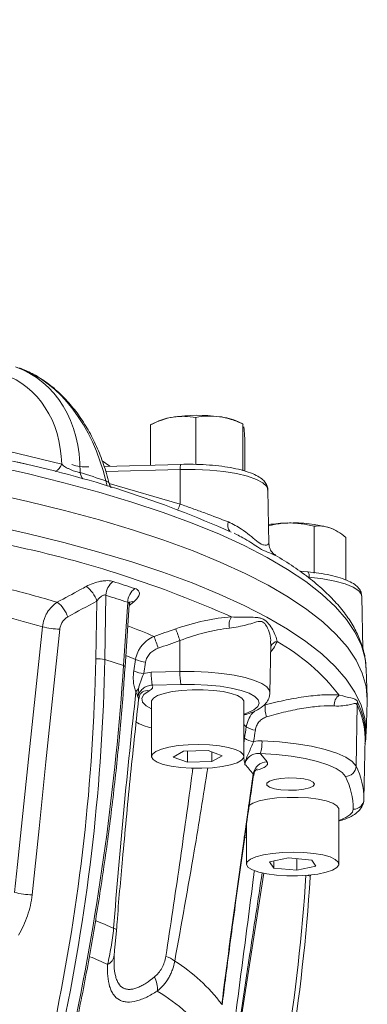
# Model space of a CAD drawing. Header units: millimetres. Extents: x 68 to 359, y -273 to 657.
# Tile 9 of 13: x 310 to 359, y 8 to 146. Entities that reach past the tile are written whole.
import ezdxf

# ---------------------------------------------------------------- set-up
doc = ezdxf.new("R2010")
doc.units = ezdxf.units.MM

msp = doc.modelspace()

# ---------------------------------------------------------------- linework, layer by layer
at = {"color": 7, "linetype": 'Continuous', "lineweight": 15}
for p, q in [((334.71, 83.85), (334.71, 90.46)), ((329.2, 89.86), (328.29, 89.41)), ((328.34, 83.74), (328.34, 89.43)), ((341.38, 89.53), (340.72, 89.86)), ((341.33, 82.94), (341.33, 89.54)), ((341.33, 89.54), (341.35, 89.48)), ((341.59, 82.91), (341.59, 87.6)), ((308.3, 85.69), (315.83, 83.86)), ((310.82, 83.86), (309.39, 84.2)), ((322.62, 83.59), (321.51, 84.36)), ((332.56, 83.85), (321.78, 83.57)), ((332.49, 83.13), (332.48, 78.25)), ((344.99, 72.66), (344.85, 80.25)), ((351.36, 68.53), (351.36, 75.13)), ((340.42, 73.97), (340.08, 74.14)), ((354.16, 74.67), (354.1, 74.7)), ((355.8, 67.57), (355.8, 73.57)), ((350.43, 68.71), (349.31, 68.82)), ((322.05, 65.42), (321.88, 56.36)), ((358.21, 57.82), (358.08, 65.25)), ((320.62, 56.43), (320.77, 64.6)), ((324.52, 55.5), (325.11, 64.43)), ((324.74, 55.33), (325.32, 64.05)), ((332.46, 59.02), (332.47, 54.66)), ((345.14, 51.68), (345.27, 58.64)), ((324.52, 55.5), (321.88, 56.36)), ((325.97, 54.75), (326.23, 56.37)), ((327.64, 55.99), (327.38, 54.37)), ((328.42, 54.56), (332.47, 54.66)), ((358.83, 51.08), (358.69, 55.01)), ((332.62, 52.85), (328.57, 52.75)), ((328.46, 50.44), (328.46, 42.71)), ((341.46, 42.71), (341.46, 50.44)), ((357.4, 49.98), (357.25, 41.35)), ((358.67, 45.89), (358.83, 50.38)), ((358.67, 45.95), (358.67, 45.89)), ((358.36, 36.7), (358.52, 45.33)), ((332.97, 43.45), (331.51, 42.63)), ((336.42, 43.53), (332.97, 43.45)), ((333.51, 43.46), (333.51, 41.9)), ((338.41, 42.79), (336.42, 43.53)), ((336.96, 43.33), (336.96, 41.98)), ((331.51, 42.63), (333.51, 41.9)), ((333.51, 41.9), (336.96, 41.98)), ((336.96, 41.98), (338.41, 42.79)), ((354.84, 27.55), (354.84, 35.28)), ((341.84, 33.13), (341.84, 27.55)), ((347.77, 28.44), (345.09, 27.87)), ((345.09, 27.87), (345.66, 26.98)), ((345.66, 27.99), (345.66, 26.98)), ((351.01, 28.12), (347.77, 28.44)), ((348.91, 28.33), (348.91, 26.67)), ((351.58, 27.24), (351.01, 28.12)), ((345.66, 26.98), (348.91, 26.67)), ((348.91, 26.67), (351.58, 27.24)), ((350.81, 25.75), (350.83, 26))]:
    msp.add_line(p, q, dxfattribs=at)
at = {"color": 8, "linetype": 'Continuous', "lineweight": 15}
for p, q in [((332.49, 83.13), (322.02, 82.86)), ((322.52, 81.14), (332.48, 78.25)), ((350.68, 67.97), (350.42, 68)), ((325.96, 64.49), (325.31, 63.99)), ((341.46, 47.23), (341.8, 46.9)), ((341.46, 44.54), (341.55, 45.3)), ((358.59, 45.73), (358.52, 45.14)), ((342.79, 40.03), (342.77, 40.23))]:
    msp.add_line(p, q, dxfattribs=at)
at = {"color": 8, "linetype": 'Continuous', "lineweight": 15, "flags": 128}
for points in [[(206.21, 92.24), (213.34, 92.28), (220.47, 92.24), (227.59, 92.1), (234.67, 91.88), (241.7, 91.56), (248.66, 91.16), (255.53, 90.66), (262.31, 90.08), (268.96, 89.42), (275.49, 88.67), (281.86, 87.84), (288.07, 86.93), (294.1, 85.94), (299.93, 84.88), (305.55, 83.74), (310.96, 82.54), (316.12, 81.26)], [(344.85, 80.25), (344.69, 80.72), (344.15, 81.24), (343.23, 81.74), (341.98, 82.17), (340.43, 82.54), (338.64, 82.83), (336.67, 83.03), (334.6, 83.13), (332.49, 83.13)], [(316.12, 81.26), (321.04, 79.93), (325.7, 78.53), (330.09, 77.07), (334.2, 75.56), (338.02, 74), (341.53, 72.4), (344.74, 70.75), (347.63, 69.06), (350.2, 67.34), (352.44, 65.58), (354.34, 63.8), (355.9, 62), (357.12, 60.18), (358, 58.35), (358.52, 56.51), (358.69, 55.01)], [(305.54, 75.32), (310.94, 74.11), (316.11, 72.84), (321.03, 71.5), (325.69, 70.1), (330.08, 68.65), (334.18, 67.14), (338, 65.58), (341.52, 63.97), (344.72, 62.32), (347.61, 60.63), (350.18, 58.91), (352.42, 57.16), (354.32, 55.38), (355.88, 53.58), (357.1, 51.76), (357.98, 49.92), (358.5, 48.08), (358.68, 46.24), (358.67, 45.95)], [(350.43, 68.71), (350.47, 68.7), (350.53, 68.65), (350.58, 68.57), (350.62, 68.46), (350.65, 68.32), (350.67, 68.16), (350.68, 67.97)], [(358.08, 65.25), (358.03, 65.51), (357.63, 66.05), (356.86, 66.56), (355.73, 67.02), (354.29, 67.42), (352.59, 67.74), (350.68, 67.97)], [(324.74, 55.33), (324.73, 55.37), (324.69, 55.42), (324.62, 55.46), (324.52, 55.5)], [(332.47, 54.66), (334.48, 54.67), (336.46, 54.58), (338.36, 54.41), (340.11, 54.16), (341.67, 53.83), (342.98, 53.43), (344, 52.99), (344.71, 52.5), (345.09, 51.99), (345.14, 51.66)], [(341.46, 48.65), (341.98, 48.84), (342.86, 49.26), (343.43, 49.73), (343.64, 50.21), (343.5, 50.7), (343.02, 51.17), (342.2, 51.61), (341.08, 52), (339.7, 52.33), (338.11, 52.59), (336.35, 52.76), (334.5, 52.85), (332.62, 52.85)], [(328.13, 51.97), (327.4, 51.45), (327.08, 50.91), (327.19, 50.37), (327.71, 49.84), (328.46, 49.41)], [(354.84, 33.71), (355.05, 33.79), (355.83, 34.13), (356.4, 34.5), (356.75, 34.88), (356.86, 35.28)], [(341.84, 31.3), (341.5, 31.41), (341.48, 31.41)], [(344.26, 26.28), (342.26, 13.37), (339.44, -4.75)]]:
    msp.add_lwpolyline(points, dxfattribs=at)
at = {"color": 7, "linetype": 'Continuous', "lineweight": 15, "flags": 128}
for points in [[(305.64, 79.84), (311.05, 78.63), (316.22, 77.36), (321.15, 76.02), (325.81, 74.62), (330.21, 73.16), (334.32, 71.65), (338.14, 70.09), (341.66, 68.48), (344.87, 66.83), (347.76, 65.14), (350.33, 63.42), (352.57, 61.66), (354.48, 59.88), (356.04, 58.08), (357.26, 56.26), (358.14, 54.42), (358.66, 52.58), (358.84, 50.73), (358.83, 50.38)], [(353.58, 74.91), (354.04, 74.73), (354.1, 74.7)], [(309.2, 23.54), (309.61, 27.47), (311.26, 43.2), (313.11, 60.97)], [(315.56, 60.65), (314.59, 51.3), (313.61, 41.94), (312.64, 32.58), (311.66, 23.23)], [(341.46, 50.44), (341.45, 50.54), (341.19, 50.92), (340.59, 51.28), (339.69, 51.59), (338.53, 51.85), (337.19, 52.02), (335.72, 52.11), (334.21, 52.11), (332.74, 52.02), (331.39, 51.85), (330.23, 51.59), (329.33, 51.28), (328.74, 50.92), (328.47, 50.54), (328.46, 50.44)], [(340.27, 43.68), (339.27, 43.97), (338.03, 44.2), (336.62, 44.34), (335.13, 44.39), (333.63, 44.36), (332.2, 44.24), (330.91, 44.03), (329.85, 43.75), (329.06, 43.42), (328.59, 43.05), (328.47, 42.66), (328.69, 42.27), (329.25, 41.91), (330.12, 41.59), (331.25, 41.33), (332.58, 41.15), (334.04, 41.05), (335.55, 41.04), (337.03, 41.12), (338.39, 41.28), (339.57, 41.53), (340.51, 41.83), (341.14, 42.19), (341.44, 42.57), (341.39, 42.96), (341, 43.34), (340.27, 43.68)], [(344.01, 44.93), (346.49, 44.76), (348.84, 44.5), (351, 44.15), (352.92, 43.71), (354.54, 43.19), (355.82, 42.62), (356.73, 42), (357.25, 41.35)], [(355.76, 39.88), (355.29, 40.47), (354.46, 41.03), (353.3, 41.55), (351.83, 42.01), (350.1, 42.41), (348.14, 42.74), (346.01, 42.97), (343.76, 43.12)], [(351.42, 38.81), (351.24, 39.1), (350.71, 39.35), (349.89, 39.55), (348.87, 39.66), (347.77, 39.69), (346.69, 39.61), (345.76, 39.46), (345.08, 39.23), (344.72, 38.96), (344.72, 38.67), (345.08, 38.4), (345.76, 38.17), (346.69, 38.01), (347.77, 37.94), (348.87, 37.97), (349.89, 38.08), (350.71, 38.28), (351.24, 38.53), (351.42, 38.81)], [(342.09, 35.75), (342.11, 35.76), (342.71, 36.12), (343.61, 36.44), (344.77, 36.69), (346.12, 36.86), (347.58, 36.95), (349.09, 36.95), (350.56, 36.86), (351.91, 36.69), (353.07, 36.44), (353.97, 36.12), (354.57, 35.76), (354.83, 35.38), (354.84, 35.28)], [(354.75, 27.83), (354.33, 28.21), (353.59, 28.55), (352.56, 28.83), (351.31, 29.05), (349.9, 29.19), (348.4, 29.24), (346.9, 29.19), (345.48, 29.06), (344.21, 28.85), (343.16, 28.57), (342.39, 28.23), (341.95, 27.86), (341.85, 27.47), (342.09, 27.09), (342.68, 26.73), (343.57, 26.41), (344.72, 26.16), (346.06, 25.98), (347.52, 25.88), (349.03, 25.88), (350.51, 25.97), (351.86, 26.14), (353.03, 26.39), (353.94, 26.7), (354.55, 27.06), (354.82, 27.44), (354.75, 27.83)], [(350.79, 25.7), (350.81, 25.74), (350.81, 25.75)], [(323.53, 18.28), (323.55, 18.31), (323.56, 18.32)]]:
    msp.add_lwpolyline(points, dxfattribs=at)
at = {"color": 7, "linetype": 'Continuous', "lineweight": 15}
for centre, radius, start, end in [((213.34, 276.27), 142.5, 96.7918, 83.2082), ((332.56, 82.29), 8.28, 97.2392, 113.9459), ((334.97, 67.52), 23.24, 82.4744, 98.5422), ((337.14, 81.65), 8.96, 66.4265, 84.3647), ((276.74, -67.2), 154.88, 66.0255, 78.0216), ((348.13, 54.68), 20.92, 91.3577, 98.7717), ((348.59, 57.55), 18.06, 73.9626, 93.0427), ((276.74, -79.02), 154.78, 65.9916, 78.0469), ((316.83, 63.34), 4.13, 17.7568, 53.6197), ((324.51, 65.34), 2.47, 125.4651, 178.0092), ((327.56, 64.37), 2.45, 125.7043, 178.567), ((312.74, 61.1), 4.13, 17.7493, 53.5423), ((341.5, 61.21), 2.12, 146.8851, 192.1749), ((315.73, 71.72), 11.07, 256.292, 269.1175), ((275.16, 39.52), 60.53, 18.7937, 20.4564), ((273.16, 38.91), 59.39, 18.7133, 20.4061), ((331.01, 32.53), 30.41, 38.2524, 60.1723), ((321.01, 52.34), 4.12, 77.8787, 95.5649), ((328.12, 60.63), 4.66, 246.1762, 264.1884), ((327.86, 59.02), 4.67, 246.188, 264.1826), ((336.41, 54.3), 7.99, 178.1899, 191.2436), ((340.45, 54.41), 7.99, 178.1899, 191.2436), ((327.78, 50.96), 1.72, 131.0305, 150.6067), ((355.85, 50.01), 1.66, 125.2306, 186.6597), ((347.67, 49.46), 3.23, 171.2071, 201.5698), ((358.84, 49.96), 1.44, 162.4345, 178.9278), ((347.86, 45.23), 10.66, 0.5322, 26.4895), ((347.92, 45.63), 10.66, 0.5322, 26.4895), ((343.32, 49.02), 2.61, 234.2717, 264.5412), ((343.09, 47.47), 2.66, 234.6484, 264.7545), ((339.13, 44.68), 4.89, 341.3844, 2.888), ((359.92, 45.3), 1.4, 162.168, 178.9538), ((330.1, 30.83), 18.38, 37.3303, 41.9869), ((344.83, 39.89), 2.08, 93.0759, 170.8496), ((328.11, 29.03), 18.45, 37.3619, 42.9082), ((355.72, 41.41), 1.53, 271.4289, 357.9315), ((347.72, 36.6), 10.65, 0.5322, 26.4895), ((346.33, 35.18), 10.54, 0.5322, 26.4895), ((356.89, 36.75), 1.48, 269.0478, 357.9672), ((311.83, 34.28), 11.05, 256.2486, 269.1217), ((321.57, 14.9), 1.65, 295.7728, 353.3014), ((329.45, 11.12), 3.58, 50.5427, 73.451), ((318.74, -6.89), 24.5, 36.8352, 57.9752), ((325.8, 10.02), 3.49, 354.0248, 27.896), ((317.01, -11.15), 24.15, 35.3512, 59.4862)]:
    msp.add_arc(centre, radius, start, end, dxfattribs=at)
at = {"color": 8, "linetype": 'Continuous', "lineweight": 15}
for centre, radius, start, end in [((313.97, 84.6), 2, 298.4989, 338.2157), ((334.42, 83.3), 1.93, 163.3209, 185.0667), ((320.17, 82.88), 1.75, 185.8895, 217.7803), ((323.86, 81.71), 1.82, 185.9012, 210.0562), ((325.09, 80.72), 7.79, 335.4161, 341.5228), ((340.61, 75.26), 1.42, 160.222, 216.3929), ((261.8, -116.27), 188.42, 73.5373, 75.7589), ((325.76, 63.68), 0.835, 76.6819, 127.0045), ((261.98, -112.4), 180.75, 73.5665, 75.345), ((288.33, -35.88), 103.73, 67.0207, 69.2242), ((346.41, 57.64), 1.31, 102.2519, 151.562), ((288.05, -34.68), 98.73, 67.2489, 68.1177), ((327.92, 50.41), 1.57, 82.3874, 118.2248), ((330.76, 56), 9.56, 241.5359, 256.0947), ((350.41, 25.47), 0.491, 34.7121, 87.7232), ((287.34, -62.04), 88.14, 66.0387, 67.7634), ((323.08, 17.81), 0.697, 47.1254, 86.1135), ((287.82, -61.75), 82.69, 65.3603, 67.2444)]:
    msp.add_arc(centre, radius, start, end, dxfattribs=at)
at = {"color": 7, "linetype": 'Continuous', "lineweight": 15}
for centre, major_axis, ratio, start_param, end_param in [((297.98, 76.07), (14.58, 19.8), 0.723637, 5.501955, 6.488891), ((305.37, 73.68), (0.02, 24.57), 0.715848, 5.038077, 6.025013), ((296.93, 76.92), (13.86, 17.9), 0.717918, 5.565431, 6.505353), ((99.41, 37.59), (92.8, 231.21), 0.868657, 4.915432, 5.124872), ((99.9, 37.41), (93.06, 232.19), 0.868211, 4.91498, 5.12442), ((156.09, 19.17), (70.5, 239.91), 0.641057, 4.83854, 5.04798), ((117.34, 63.76), (-130.41, 214.55), 0.901743, 3.846635, 4.056074), ((116.96, 63.56), (-131.08, 215.31), 0.901937, 3.84605, 4.05549)]:
    msp.add_ellipse(centre, major_axis=major_axis, ratio=ratio, start_param=start_param, end_param=end_param, dxfattribs=at)
for points, knots in [([(322.51, 81.13), (322.38, 81.6), (322.03, 82.97), (321.28, 85.14), (320.2, 87.58), (318.91, 89.82), (317.44, 91.86), (315.81, 93.66), (314.04, 95.19), (312.19, 96.41), (310.79, 97.09), (310.04, 97.37), (309.91, 97.42)], [0, 0, 0, 0, 0.062808, 0.180066, 0.296955, 0.413386, 0.529329, 0.644725, 0.75947, 0.873425, 0.979232, 1, 1, 1, 1]), ([(328.34, 89.43), (328.86, 89.68), (329.38, 89.91), (330.44, 90.28), (330.98, 90.42), (331.52, 90.5)], [0, 0, 0, 0, 0.5, 0.5, 1, 1, 1, 1]), ([(331.52, 90.5), (331.79, 90.55), (332.06, 90.58), (332.6, 90.61), (332.87, 90.62), (333.66, 90.6), (334.19, 90.54), (334.71, 90.46)], [0, 0, 0, 0, 0.25, 0.25, 0.5, 0.5, 1, 1, 1, 1]), ([(338.02, 90.56), (337.46, 90.64), (336.89, 90.66), (335.78, 90.62), (335.24, 90.55), (334.71, 90.46)], [0, 0, 0, 0, 0.5, 0.5, 1, 1, 1, 1]), ([(341.33, 89.54), (340.79, 89.79), (340.24, 90.01), (339.13, 90.36), (338.58, 90.49), (338.02, 90.56)], [0, 0, 0, 0, 0.5, 0.5, 1, 1, 1, 1]), ([(341.46, 89.13), (341.47, 89.05), (341.48, 88.96), (341.5, 88.74), (341.51, 88.62), (341.54, 88.23), (341.57, 87.93), (341.59, 87.6)], [0, 0, 0, 0, 0.25, 0.25, 0.5, 0.5, 1, 1, 1, 1]), ([(315.83, 83.86), (315.98, 83.73), (316.16, 83.6), (316.47, 83.41), (316.57, 83.35), (316.8, 83.23), (316.92, 83.17), (317.17, 83.05), (317.29, 83), (317.55, 82.9), (317.68, 82.86), (317.92, 82.79), (318.04, 82.76), (318.25, 82.72), (318.34, 82.7), (318.43, 82.7)], [0, 0, 0, 0, 0.25, 0.25, 0.375, 0.375, 0.5, 0.5, 0.625, 0.625, 0.75, 0.75, 0.875, 0.875, 1, 1, 1, 1]), ([(317.23, 83.81), (317.62, 83.7), (318.01, 83.61), (318.81, 83.5), (319.21, 83.48), (319.62, 83.48)], [0, 0, 0, 0, 0.5, 0.5, 1, 1, 1, 1]), ([(344.81, 80.2), (344.82, 80.29), (344.86, 80.63), (344.59, 81.18), (344.13, 81.73), (343.43, 82.22), (342.43, 82.67), (341.13, 83.07), (339.62, 83.4), (337.96, 83.64), (336.19, 83.8), (334.37, 83.88), (333.16, 83.86), (332.56, 83.85)], [0, 0, 0, 0, 0.03008, 0.103376, 0.178193, 0.267324, 0.375274, 0.484924, 0.590959, 0.695038, 0.798139, 0.900759, 1, 1, 1, 1]), ([(322.83, 80.57), (322.82, 80.57), (322.68, 80.71), (322.54, 80.98), (322.5, 81.25), (322.48, 81.33)], [0, 0, 0, 0, 0.0392082, 0.7298975, 1, 1, 1, 1]), ([(332.48, 78.25), (333.06, 78.05), (333.64, 77.84), (334.5, 77.53), (334.8, 77.43), (335.38, 77.22), (335.67, 77.11), (337.11, 76.58), (338.22, 76.16), (339.28, 75.74)], [0, 0, 0, 0, 0.25, 0.25, 0.375, 0.375, 0.5, 0.5, 1, 1, 1, 1]), ([(344.94, 75.21), (345.2, 75.27), (345.78, 75.4), (346.67, 75.54), (347.31, 75.57), (347.63, 75.59)], [0, 0, 0, 0, 0.296156, 0.646952, 1, 1, 1, 1]), ([(347.63, 75.59), (347.95, 75.6), (348.27, 75.59), (348.9, 75.56), (349.21, 75.53), (350.14, 75.41), (350.75, 75.29), (351.36, 75.13)], [0, 0, 0, 0, 0.25, 0.25, 0.5, 0.5, 1, 1, 1, 1]), ([(353.58, 74.91), (353.21, 75.04), (352.82, 75.13), (352.08, 75.19), (351.72, 75.18), (351.36, 75.13)], [0, 0, 0, 0, 0.5, 0.5, 1, 1, 1, 1]), ([(355.8, 73.57), (355.44, 73.87), (355.07, 74.14), (354.33, 74.6), (353.96, 74.78), (353.58, 74.91)], [0, 0, 0, 0, 0.5, 0.5, 1, 1, 1, 1]), ([(345.93, 71.08), (345.8, 71.16), (345.47, 71.37), (345.1, 71.94), (345.02, 72.43), (344.99, 72.68)], [0, 0, 0, 0, 0.234756, 0.605348, 1, 1, 1, 1]), ([(358.68, 54.93), (358.64, 55.51), (358.57, 56.73), (358.06, 58.56), (357.27, 60.43), (356.15, 62.28), (354.72, 64.11), (352.96, 65.92), (350.88, 67.7), (348.55, 69.43), (346.76, 70.53), (345.88, 71.07)], [0, 0, 0, 0, 0.096466, 0.203318, 0.311526, 0.422166, 0.535553, 0.651276, 0.768528, 0.886526, 1, 1, 1, 1]), ([(358.04, 65.31), (358.03, 65.49), (358, 65.91), (357.62, 66.46), (357.05, 66.97), (356.21, 67.45), (355.06, 67.88), (353.64, 68.25), (352.09, 68.53), (350.97, 68.65), (350.43, 68.71)], [0, 0, 0, 0, 0.074516, 0.174405, 0.284772, 0.420915, 0.57427, 0.722461, 0.866827, 1, 1, 1, 1]), ([(315.19, 64.43), (316.28, 65.02), (317.37, 65.62), (318.46, 66.21), (318.73, 66.36), (319.01, 66.51), (319.28, 66.66)], [0, 0, 0, 0, 0.004, 0.004, 0.004, 0.005007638, 0.005007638, 0.005007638, 0.005007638]), ([(319.28, 66.66), (319.58, 66.82), (319.9, 66.97), (320.58, 67.21), (320.92, 67.31), (321.45, 67.41), (321.62, 67.43), (321.95, 67.46), (322.11, 67.47), (322.42, 67.47), (322.57, 67.45), (322.84, 67.41), (322.97, 67.39), (323.08, 67.35)], [0, 0, 0, 0, 0.25, 0.25, 0.5, 0.5, 0.625, 0.625, 0.75, 0.75, 0.875, 0.875, 1, 1, 1, 1]), ([(322.05, 65.42), (322, 65.45), (321.95, 65.46), (321.84, 65.46), (321.77, 65.44), (321.59, 65.39), (321.47, 65.31), (321.24, 65.14), (321.14, 65.04), (320.94, 64.83), (320.85, 64.71), (320.77, 64.6)], [0, 0, 0, 0, 0.125, 0.125, 0.25, 0.25, 0.5, 0.5, 0.75, 0.75, 1, 1, 1, 1]), ([(326.13, 66.36), (326.25, 66.32), (326.34, 66.28), (326.51, 66.18), (326.58, 66.12), (326.69, 65.98), (326.72, 65.91), (326.77, 65.76), (326.77, 65.68), (326.75, 65.51), (326.72, 65.42), (326.64, 65.24), (326.58, 65.14), (326.38, 64.87), (326.19, 64.68), (325.96, 64.49)], [0, 0, 0, 0, 0.125, 0.125, 0.25, 0.25, 0.375, 0.375, 0.5, 0.5, 0.625, 0.625, 0.75, 0.75, 1, 1, 1, 1]), ([(313.11, 60.97), (313.15, 61.32), (313.22, 61.67), (313.4, 62.18), (313.46, 62.35), (313.61, 62.67), (313.7, 62.83), (313.97, 63.28), (314.18, 63.56), (314.66, 64.05), (314.92, 64.26), (315.19, 64.43)], [0, 0, 0, 0, 0.25, 0.25, 0.375, 0.375, 0.5, 0.5, 0.75, 0.75, 1, 1, 1, 1]), ([(325.33, 64.03), (325.34, 64.13), (325.35, 64.35), (325.44, 64.51), (325.45, 64.51), (325.45, 64.51)], [0, 0, 0, 0, 0.3711528, 0.7838545, 1, 1, 1, 1]), ([(316.67, 62.36), (316.53, 62.28), (316.39, 62.18), (316.13, 61.94), (316.02, 61.8), (315.82, 61.51), (315.74, 61.34), (315.62, 61), (315.58, 60.83), (315.56, 60.65)], [0, 0, 0, 0, 0.25, 0.25, 0.5, 0.5, 0.75, 0.75, 1, 1, 1, 1]), ([(331.87, 60.68), (333.21, 61.14), (334.55, 61.52), (336.21, 61.88), (336.55, 61.95), (337.2, 62.07), (337.53, 62.12), (338.49, 62.26), (339.11, 62.33), (339.72, 62.37)], [0, 0, 0, 0, 0.5, 0.5, 0.625, 0.625, 0.75, 0.75, 1, 1, 1, 1]), ([(339.72, 62.37), (340.19, 62.33), (340.64, 62.32), (341.48, 62.3), (341.88, 62.31), (342.62, 62.31), (342.97, 62.31), (343.45, 62.26), (343.61, 62.24), (343.91, 62.17), (344.06, 62.12), (344.48, 61.9), (344.73, 61.66), (345.17, 61.12), (345.36, 60.84), (345.68, 60.26), (345.82, 59.97), (346.03, 59.42), (346.1, 59.16), (346.14, 58.92)], [0, 0, 0, 0, 0.125, 0.125, 0.25, 0.25, 0.375, 0.375, 0.4375, 0.4375, 0.5, 0.5, 0.625, 0.625, 0.75, 0.75, 0.875, 0.875, 1, 1, 1, 1]), ([(339.42, 60.76), (338.88, 60.71), (338.33, 60.63), (337.47, 60.48), (337.19, 60.43), (336.6, 60.3), (336.31, 60.23), (334.83, 59.86), (333.64, 59.48), (332.46, 59.02)], [0, 0, 0, 0, 0.25, 0.25, 0.375, 0.375, 0.5, 0.5, 1, 1, 1, 1]), ([(326.23, 56.37), (326.28, 56.72), (326.38, 57.07), (326.6, 57.56), (326.69, 57.72), (326.88, 58.03), (326.98, 58.18), (327.21, 58.46), (327.34, 58.6), (327.6, 58.85), (327.74, 58.97), (328.17, 59.29), (328.49, 59.47), (328.82, 59.61)], [0, 0, 0, 0, 0.25, 0.25, 0.375, 0.375, 0.5, 0.5, 0.625, 0.625, 0.75, 0.75, 1, 1, 1, 1]), ([(329.41, 57.96), (329.19, 57.88), (328.98, 57.78), (328.58, 57.53), (328.4, 57.38), (328.09, 57.04), (327.96, 56.85), (327.75, 56.44), (327.68, 56.22), (327.64, 55.99)], [0, 0, 0, 0, 0.25, 0.25, 0.5, 0.5, 0.75, 0.75, 1, 1, 1, 1]), ([(317.76, 4.41), (318.06, 5.92), (318.96, 10.29), (320.28, 17.55), (321.65, 26.16), (322.82, 34.77), (323.78, 43.35), (324.39, 50.2), (324.66, 54.19), (324.74, 55.33)], [0, 0, 0, 0, 0.088787, 0.257426, 0.426084, 0.594763, 0.763474, 0.932227, 1, 1, 1, 1]), ([(326.28, 51.8), (326.23, 51.9), (326.19, 52), (326.12, 52.21), (326.08, 52.33), (325.99, 52.68), (325.95, 52.93), (325.9, 53.45), (325.89, 53.71), (325.91, 54.23), (325.93, 54.49), (325.97, 54.75)], [0, 0, 0, 0, 0.125, 0.125, 0.25, 0.25, 0.5, 0.5, 0.75, 0.75, 1, 1, 1, 1]), ([(327.38, 54.37), (327.21, 54.04), (327.07, 53.69), (326.88, 53.15), (326.82, 52.97), (326.74, 52.71), (326.72, 52.62), (326.68, 52.44), (326.66, 52.35), (326.65, 52.26)], [0, 0, 0, 0, 0.5, 0.5, 0.75, 0.75, 0.875, 0.875, 1, 1, 1, 1]), ([(328.57, 52.75), (328.33, 52.74), (328.09, 52.7), (327.75, 52.57), (327.64, 52.52), (327.43, 52.4), (327.34, 52.33), (327.15, 52.18), (327.07, 52.1), (326.91, 51.92), (326.84, 51.82), (326.73, 51.62), (326.68, 51.52), (326.6, 51.3), (326.57, 51.18), (326.55, 51.07)], [0, 0, 0, 0, 0.25, 0.25, 0.375, 0.375, 0.5, 0.5, 0.625, 0.625, 0.75, 0.75, 0.875, 0.875, 1, 1, 1, 1]), ([(328.57, 52.75), (328.61, 52.68), (328.64, 52.61), (328.64, 52.48), (328.62, 52.41), (328.51, 52.22), (328.36, 52.09), (328.13, 51.97)], [0, 0, 0, 0, 0.25, 0.25, 0.5, 0.5, 1, 1, 1, 1]), ([(323.13, 18.5), (323.55, 24.09), (324.04, 29.65), (325.09, 40.75), (325.67, 46.28), (326.28, 51.8)], [0, 0, 0, 0, 0.5, 0.5, 1, 1, 1, 1]), ([(326.28, 51.8), (326.33, 51.66), (326.38, 51.52), (326.48, 51.28), (326.52, 51.17), (326.55, 51.07)], [0, 0, 0, 0, 0.5, 0.5, 1, 1, 1, 1]), ([(326.65, 52.26), (326.63, 52.06), (326.61, 51.86), (326.57, 51.47), (326.55, 51.27), (326.55, 51.07)], [0, 0, 0, 0, 0.5, 0.5, 1, 1, 1, 1]), ([(326.68, 50.78), (326.7, 50.93), (326.73, 51.29), (327, 51.66), (327.18, 51.8), (327.18, 51.79), (327.17, 51.79)], [0, 0, 0, 0, 0.256518, 0.585106, 0.852198, 1, 1, 1, 1]), ([(341.46, 48.54), (341.6, 48.58), (342.21, 48.75), (343.14, 49.12), (344.06, 49.66), (344.69, 50.31), (345.07, 50.96), (345.1, 51.43), (345.12, 51.63)], [0, 0, 0, 0, 0.071235, 0.312392, 0.566195, 0.737778, 0.890648, 1, 1, 1, 1]), ([(344.47, 49.96), (345.49, 50.23), (346.48, 50.47), (347.91, 50.77), (348.39, 50.86), (349.32, 51.02), (349.78, 51.09), (351.12, 51.27), (351.96, 51.35), (353.52, 51.42), (354.24, 51.41), (354.89, 51.36)], [0, 0, 0, 0, 0.25, 0.25, 0.375, 0.375, 0.5, 0.5, 0.75, 0.75, 1, 1, 1, 1]), ([(354.89, 51.36), (355.57, 51.16), (356.11, 51.05), (356.76, 50.89), (356.94, 50.84), (357.25, 50.69), (357.37, 50.59), (357.47, 50.39)], [0, 0, 0, 0, 0.5, 0.5, 0.75, 0.75, 1, 1, 1, 1]), ([(323.55, 18.32), (323.57, 18.66), (323.81, 21.98), (324.45, 29.05), (325.42, 39.54), (326.24, 47.03), (326.65, 50.78)], [0, 0, 0, 0, 0.031286, 0.305116, 0.651812, 1, 1, 1, 1]), ([(357.4, 49.98), (357.36, 50.08), (357.3, 50.13), (357.16, 50.18), (357.08, 50.17), (356.89, 50.15), (356.79, 50.12), (356.57, 50.07), (356.44, 50.03), (356.04, 49.94), (355.74, 49.88), (355.04, 49.81), (354.64, 49.79), (354.2, 49.82)], [0, 0, 0, 0, 0.125, 0.125, 0.25, 0.25, 0.375, 0.375, 0.5, 0.5, 0.75, 0.75, 1, 1, 1, 1]), ([(354.2, 49.82), (353.6, 49.85), (352.94, 49.84), (351.51, 49.74), (350.74, 49.65), (349.51, 49.45), (349.09, 49.37), (348.24, 49.2), (347.81, 49.11), (346.49, 48.8), (345.59, 48.55), (344.66, 48.28)], [0, 0, 0, 0, 0.25, 0.25, 0.5, 0.5, 0.625, 0.625, 0.75, 0.75, 1, 1, 1, 1]), ([(344.66, 48.28), (344.45, 48.21), (344.25, 48.12), (343.9, 47.89), (343.73, 47.74), (343.46, 47.42), (343.34, 47.23), (343.17, 46.84), (343.11, 46.63), (343.08, 46.42)], [0, 0, 0, 0, 0.25, 0.25, 0.5, 0.5, 0.75, 0.75, 1, 1, 1, 1]), ([(358.51, 44.52), (358.55, 44.71), (358.65, 45.18), (358.64, 45.66), (358.63, 45.96)], [0, 0, 0, 0, 0.393515, 1, 1, 1, 1]), ([(342.84, 44.82), (342.72, 44.57), (342.61, 44.29), (342.39, 43.75), (342.27, 43.49), (342.04, 42.97), (341.92, 42.71), (341.77, 42.3), (341.72, 42.17), (341.66, 41.88), (341.63, 41.74), (341.62, 41.59)], [0, 0, 0, 0, 0.25, 0.25, 0.5, 0.5, 0.75, 0.75, 0.875, 0.875, 1, 1, 1, 1]), ([(358.52, 45.3), (358.52, 45.32), (358.52, 45.33), (358.52, 45.32), (358.52, 45.32)], [0, 0, 0, 0, 0.805601, 1, 1, 1, 1]), ([(343.76, 43.12), (343.53, 43.15), (343.29, 43.14), (342.82, 43.04), (342.59, 42.94), (342.19, 42.67), (342.01, 42.49), (341.75, 42.07), (341.66, 41.84), (341.62, 41.59)], [0, 0, 0, 0, 0.25, 0.25, 0.5, 0.5, 0.75, 0.75, 1, 1, 1, 1]), ([(344.71, 41.97), (344.8, 41.86), (344.82, 41.75), (344.79, 41.59), (344.76, 41.53), (344.68, 41.43), (344.57, 41.32), (344.42, 41.22), (344.24, 41.12), (344.13, 41.07), (343.79, 40.93), (343.53, 40.85), (343.22, 40.77)], [0, 0, 0, 0, 0.25, 0.25, 0.375, 0.375, 0.5, 0.625, 0.625, 0.75, 0.75, 1, 1, 1, 1]), ([(338.35, 7.8), (339.05, 13.24), (339.77, 18.66), (341.25, 29.47), (342, 34.85), (342.77, 40.23)], [0, 0, 0, 0, 0.5, 0.5, 1, 1, 1, 1]), ([(342.85, 40.01), (342.88, 40.18), (342.94, 40.55), (343.22, 40.89), (343.37, 40.99), (343.35, 40.98), (343.35, 40.98)], [0, 0, 0, 0, 0.301364, 0.627697, 0.888886, 1, 1, 1, 1]), ([(338.4, 7.71), (338.56, 8.9), (339.13, 13.38), (340.2, 21.38), (341.52, 30.97), (342.42, 37.24), (342.82, 40.02)], [0, 0, 0, 0, 0.109232, 0.413119, 0.740114, 1, 1, 1, 1]), ([(354.84, 33.6), (355.14, 33.69), (355.9, 33.92), (356.8, 34.36), (357.57, 34.93), (358.09, 35.58), (358.34, 36.21), (358.36, 36.6), (358.36, 36.73)], [0, 0, 0, 0, 0.159675, 0.407917, 0.615767, 0.779432, 0.930385, 1, 1, 1, 1]), ([(344.05, 26.33), (343.45, 22.44), (342.08, 13.38), (340.74, 4.48), (339.97, -0.59)], [0, 0, 0, 0, 0.430627, 1, 1, 1, 1]), ([(311.66, 23.23), (311.61, 22.72), (311.53, 22.23), (311.31, 21.24), (311.17, 20.74), (310.68, 19.31), (310.26, 18.4), (309.73, 17.53)], [0, 0, 0, 0, 0.25, 0.25, 0.5, 0.5, 1, 1, 1, 1]), ([(322.29, 13.41), (322.37, 13.79), (322.45, 14.18), (322.61, 14.99), (322.69, 15.41), (322.84, 16.28), (322.91, 16.71), (323.04, 17.6), (323.09, 18.06), (323.13, 18.5)], [0, 0, 0, 0, 0.25, 0.25, 0.5, 0.5, 0.75, 0.75, 1, 1, 1, 1]), ([(323.53, 18.28), (323.51, 17.97), (323.48, 17.65), (323.43, 17.03), (323.39, 16.72), (323.33, 16.11), (323.3, 15.81), (323.25, 15.24), (323.23, 14.97), (323.21, 14.71)], [0, 0, 0, 0, 0.25, 0.25, 0.5, 0.5, 0.75, 0.75, 1, 1, 1, 1]), ([(323.21, 14.71), (323.18, 14.18), (323.18, 13.68), (323.23, 12.72), (323.29, 12.26), (323.43, 11.65), (323.49, 11.45), (323.63, 11.09), (323.71, 10.93), (323.99, 10.47), (324.22, 10.24), (324.64, 10.02), (324.79, 9.97), (325.1, 9.9), (325.27, 9.89), (325.61, 9.91), (325.79, 9.93), (326.15, 10.02), (326.34, 10.08), (326.72, 10.24), (326.92, 10.33), (327.31, 10.54), (327.5, 10.65), (328.09, 11.03), (328.49, 11.33), (328.89, 11.66)], [0, 0, 0, 0, 0.125, 0.125, 0.25, 0.25, 0.3125, 0.3125, 0.375, 0.375, 0.5, 0.5, 0.5625, 0.5625, 0.625, 0.625, 0.6875, 0.6875, 0.75, 0.75, 0.8125, 0.8125, 0.875, 0.875, 1, 1, 1, 1]), ([(328.89, 11.66), (329.09, 11.82), (329.28, 12.01), (329.62, 12.42), (329.78, 12.65), (330.05, 13.14), (330.17, 13.41), (330.36, 13.96), (330.43, 14.25), (330.48, 14.55)], [0, 0, 0, 0, 0.25, 0.25, 0.5, 0.5, 0.75, 0.75, 1, 1, 1, 1]), ([(331.73, 13.88), (331.66, 13.45), (331.55, 13.04), (331.33, 12.44), (331.25, 12.25), (331.07, 11.86), (330.97, 11.68), (330.65, 11.14), (330.41, 10.8), (329.88, 10.19), (329.58, 9.91), (329.28, 9.66)], [0, 0, 0, 0, 0.25, 0.25, 0.375, 0.375, 0.5, 0.5, 0.75, 0.75, 1, 1, 1, 1]), ([(329.28, 9.66), (328.77, 9.34), (328.27, 9.05), (327.54, 8.7), (327.3, 8.6), (326.82, 8.42), (326.59, 8.34), (325.9, 8.16), (325.47, 8.1), (324.86, 8.13), (324.66, 8.16), (324.29, 8.26), (324.12, 8.32), (323.63, 8.59), (323.35, 8.83), (323, 9.32), (322.9, 9.5), (322.71, 9.88), (322.64, 10.09), (322.44, 10.75), (322.35, 11.24), (322.27, 12.28), (322.26, 12.83), (322.29, 13.41)], [0, 0, 0, 0, 0.125, 0.125, 0.1875, 0.1875, 0.25, 0.25, 0.375, 0.375, 0.4375, 0.4375, 0.5, 0.5, 0.625, 0.625, 0.6875, 0.6875, 0.75, 0.75, 0.875, 0.875, 1, 1, 1, 1])]:
    msp.add_open_spline(points, degree=3, knots=knots, dxfattribs=at)
for points in [[(318.43, 82.7), (319.63, 82.32), (320.84, 81.93), (322.04, 81.53)], [(323.08, 67.35), (324.1, 67.01), (325.11, 66.68), (326.13, 66.36)], [(325.11, 64.43), (324.09, 64.75), (323.07, 65.08), (322.05, 65.42)], [(320.77, 64.6), (319.4, 63.85), (318.04, 63.11), (316.67, 62.36)], [(328.82, 59.61), (329.84, 59.97), (330.86, 60.32), (331.87, 60.68)], [(332.46, 59.02), (331.45, 58.67), (330.43, 58.31), (329.41, 57.96)], [(327.38, 54.37), (327.72, 54.49), (328.07, 54.55), (328.42, 54.56)], [(341.55, 45.3), (341.63, 45.84), (341.72, 46.37), (341.8, 46.9)], [(343.08, 46.42), (343, 45.89), (342.92, 45.36), (342.84, 44.82)], [(342.84, 44.82), (343.23, 44.91), (343.62, 44.94), (344.01, 44.93)]]:
    msp.add_open_spline(points, degree=3, dxfattribs=at)
at = {"color": 8, "linetype": 'Continuous', "lineweight": 15}
for points, knots in [([(322.04, 81.53), (322.09, 81.5), (322.23, 81.42), (322.35, 81.35), (322.44, 81.31), (322.45, 81.32), (322.45, 81.32)], [0, 0, 0, 0, 0.179732, 0.571532, 0.665151, 1, 1, 1, 1]), ([(339.28, 75.74), (339.92, 75.42), (341.02, 74.88), (342.29, 73.88), (343.3, 73), (343.91, 72.59), (344.52, 72.4), (344.97, 72.58), (344.89, 72.64), (344.86, 72.66)], [0, 0, 0, 0, 0.192591, 0.329047, 0.468218, 0.621123, 0.64163, 0.865829, 1, 1, 1, 1]), ([(345.85, 71.02), (345.75, 71.09), (345.49, 71.28), (344.61, 71.49), (343.23, 72.28), (341.87, 73.28), (340.72, 73.82), (340.41, 73.96)], [0, 0, 0, 0, 0.1456123, 0.3929988, 0.592116, 0.890124, 1, 1, 1, 1]), ([(325.31, 64.05), (325.31, 64.07), (325.33, 64.16), (325.31, 64.25), (325.26, 64.35), (325.2, 64.41), (325.13, 64.42), (325.11, 64.43)], [0, 0, 0, 0, 0.1093594, 0.4419629, 0.5717639, 0.8620835, 1, 1, 1, 1]), ([(345.21, 58.64), (345.23, 58.79), (345.29, 59.26), (345.05, 60.23), (344.64, 61.24), (344.17, 61.66), (343.66, 61.77), (342.98, 61.6), (341.62, 61.13), (340.27, 60.9), (339.42, 60.76)], [0, 0, 0, 0, 0.06622, 0.208844, 0.354314, 0.457399, 0.471182, 0.610225, 0.754895, 1, 1, 1, 1]), ([(346.14, 58.92), (346, 58.59), (345.81, 58.12), (345.38, 57.61), (345.25, 57.46)], [0, 0, 0, 0, 0.704758, 1, 1, 1, 1]), ([(326.61, 50.78), (326.62, 50.86), (326.64, 50.96), (326.57, 51.05), (326.55, 51.07)], [0, 0, 0, 0, 0.815465, 1, 1, 1, 1]), ([(341.8, 46.9), (341.91, 47.3), (342.13, 48.09), (342.62, 48.84), (342.98, 49.08), (343, 49.1)], [0, 0, 0, 0, 0.4898849, 0.9735394, 1, 1, 1, 1]), ([(341.62, 41.59), (341.62, 41.59), (341.61, 41.64), (341.56, 41.84), (341.49, 42.16), (341.46, 42.51), (341.45, 42.67)], [0, 0, 0, 0, 0.007471, 0.168248, 0.639955, 1, 1, 1, 1]), ([(330.48, 14.55), (331.13, 18.86), (332.44, 27.47), (333.66, 36.34), (334.26, 40.87), (334.28, 41.04)], [0, 0, 0, 0, 0.4902472, 0.980825, 1, 1, 1, 1]), ([(336.38, 41.09), (335.76, 37.2), (334.3, 28.05), (332.67, 19.05), (331.73, 13.88)], [0, 0, 0, 0, 0.425788, 1, 1, 1, 1]), ([(339.5, 0.18), (340.05, 4.41), (341.16, 12.88), (342.32, 21.74), (342.91, 26.34), (342.95, 26.64)], [0, 0, 0, 0, 0.4830597, 0.9664453, 1, 1, 1, 1])]:
    msp.add_open_spline(points, degree=3, knots=knots, dxfattribs=at)

doc.saveas('drawing.dxf')
